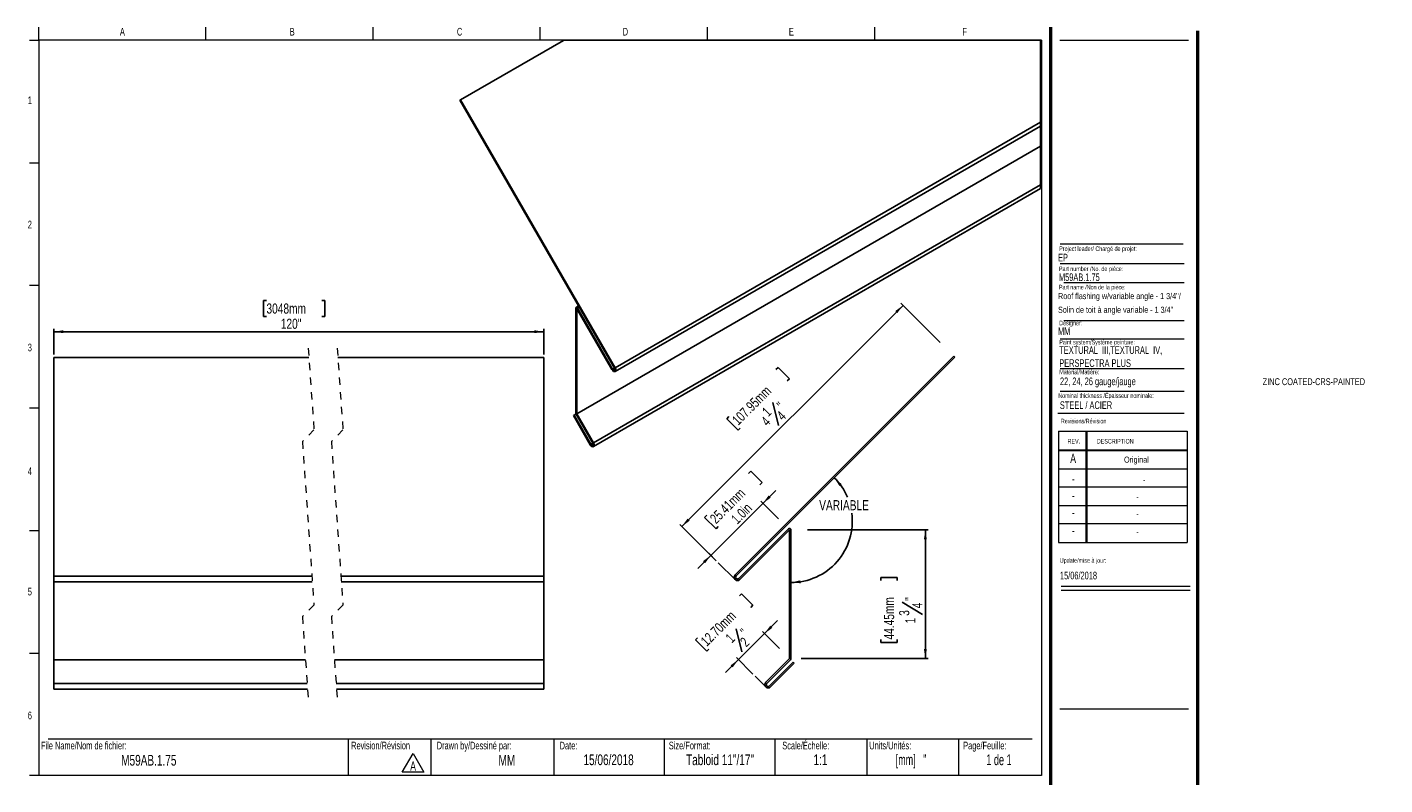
# Model space of a CAD drawing. Header units: inches. Extents: x 0.5 to 41.7, y 0.4 to 26.9.
import ezdxf

# ---------------------------------------------------------------- set-up
doc = ezdxf.new("R2010")
doc.units = ezdxf.units.IN
doc.header["$MEASUREMENT"] = 0
doc.linetypes.add('HIDDEN', pattern=[0.075, 0.05, -0.025])
doc.layers.add('FORMAT', color=7, linetype='Continuous')
doc.styles.add('SLDTEXTSTYLE0', font='TXT', dxfattribs={"width": 0.7})
doc.styles.add('SLDTEXTSTYLE1', font='TXT', dxfattribs={"width": 0.633333})
doc.styles.add('SLDTEXTSTYLE2', font='TXT', dxfattribs={"width": 0.625})
doc.styles.add('SLDTEXTSTYLE3', font='TXT', dxfattribs={"width": 0.75})
doc.dimstyles.new('SLDDIMSTYLE0', dxfattribs={"dimtxt": 0.137795, "dimasz": 0.13, "dimexe": 0, "dimexo": 0.0625, "dimgap": 0.034449, "dimtad": 1, "dimdec": 6, "dimrnd": 1e-09, "dimzin": 12, "dimdsep": 46, "dimlunit": 5, "dimtxsty": 'SLDTEXTSTYLE3', "dimsah": 1, "dimcen": 0.09, "dimadec": 0, "dimazin": 3, "dimtfac": 1, "dimtdec": 1, "dimtofl": 0, "dimtmove": 0, "dimatfit": 3, "dimfxl": 1, "dimfrac": 2, "dimtolj": 1, "dimtzin": 12, "dimarcsym": 0})
doc.dimstyles.new('SLDDIMSTYLE1', dxfattribs={"dimtxt": 0.137795, "dimasz": 0.13, "dimexe": 0, "dimexo": 0.0625, "dimgap": 0.034449, "dimtad": 1, "dimdec": 1, "dimrnd": 1e-09, "dimzin": 4, "dimdsep": 46, "dimlunit": 5, "dimtxsty": 'SLDTEXTSTYLE3', "dimsah": 1, "dimcen": 0.09, "dimadec": 0, "dimazin": 1, "dimtfac": 1, "dimtdec": 1, "dimtmove": 0, "dimatfit": 0, "dimfxl": 1, "dimfrac": 2, "dimtolj": 1, "dimtzin": 12, "dimarcsym": 0})
doc.dimstyles.new('SLDDIMSTYLE2', dxfattribs={"dimtxt": 0.137795, "dimasz": 0.13, "dimexe": 0, "dimexo": 0.0625, "dimgap": 0.034449, "dimtad": 1, "dimdec": 6, "dimrnd": 1e-09, "dimzin": 12, "dimdsep": 46, "dimlunit": 5, "dimtxsty": 'SLDTEXTSTYLE3', "dimsah": 1, "dimcen": 0.09, "dimadec": 0, "dimazin": 3, "dimtfac": 1, "dimtdec": 1, "dimtmove": 0, "dimatfit": 0, "dimfxl": 1, "dimfrac": 2, "dimtolj": 1, "dimtzin": 12, "dimarcsym": 0})
doc.dimstyles.new('SLDDIMSTYLE3', dxfattribs={"dimtxt": 0.137795, "dimasz": 0.13, "dimexe": 0, "dimexo": 0.0625, "dimgap": 0.034449, "dimtad": 0, "dimtih": 1, "dimtoh": 1, "dimdec": 4, "dimzin": 12, "dimdsep": 46, "dimlunit": 5, "dimtxsty": 'SLDTEXTSTYLE3', "dimsah": 1, "dimcen": 0.09, "dimazin": 3, "dimtfac": 1, "dimtofl": 0, "dimtmove": 0, "dimatfit": 3, "dimfxl": 1, "dimfrac": 2, "dimtolj": 1, "dimtzin": 12, "dimarcsym": 0})
doc.dimstyles.new('SLDDIMSTYLE4', dxfattribs={"dimtxt": 0.137795, "dimasz": 0.13, "dimexe": 0, "dimexo": 0.0625, "dimgap": 0.034449, "dimtad": 1, "dimdec": 1, "dimrnd": 1e-09, "dimzin": 12, "dimdsep": 46, "dimlunit": 5, "dimtxsty": 'SLDTEXTSTYLE3', "dimsah": 1, "dimcen": 0.09, "dimadec": 0, "dimazin": 3, "dimtfac": 1, "dimtdec": 1, "dimtofl": 0, "dimtmove": 0, "dimatfit": 3, "dimfxl": 1, "dimfrac": 2, "dimtolj": 1, "dimtzin": 12, "dimarcsym": 0})

# ---------------------------------------------------------------- blocks, each defined once
blk = doc.blocks.new('SW_NOTE_0')
at = {"color": 0, "linetype": 'Continuous', "lineweight": 0}
for p, q in [((-0.098, 0.015), (0.049, 0.269)), ((0.049, 0.269), (0.196, 0.015)), ((0.196, 0.015), (-0.098, 0.015))]:
    blk.add_line(p, q, dxfattribs=at)
at = {"color": 0, "linetype": 'Continuous', "lineweight": 0, "insert": (0.049, 0.161), "char_height": 0.125, "attachment_point": 2, "style": 'SLDTEXTSTYLE0'}
blk.add_mtext('A', dxfattribs=at)
blk = doc.blocks.new('SW_NOTE_1')
at = {"layer": 'FORMAT', "color": 0, "char_height": 0.10417, "attachment_point": 1, "style": 'SLDTEXTSTYLE0'}
for s, insert in [('TEXTURAL  III,TEXTURAL  IV,', (0, 0.134)), ('PERSPECTRA PLUS', (0, -0.044))]:
    blk.add_mtext(s, dxfattribs=dict(at, insert=insert))
blk = doc.blocks.new('_D')
at = {"layer": 'FORMAT'}
for p, q in [((12.37, 6.911), (9.365, 3.906)), ((12.873, 6.408), (12.342, 6.939)), ((10.643, 6.037), (10.673, 6.067)), ((10.673, 6.067), (10.828, 5.912)), ((10.828, 5.912), (10.798, 5.883)), ((10.601, 5.589), (10.679, 5.277)), ((10.004, 5.398), (9.974, 5.368)), ((9.974, 5.368), (10.129, 5.214)), ((10.129, 5.214), (10.158, 5.243)), ((9.831, 3.44), (9.337, 3.934))]:
    blk.add_line(p, q, dxfattribs=at)
for points in [[(12.37, 6.911), (12.264, 6.833), (12.292, 6.805)], [(9.365, 3.906), (9.471, 3.984), (9.442, 4.012)]]:
    blk.add_solid(points, dxfattribs=at)
at = {"layer": 'FORMAT', "attachment_point": 1, "rotation": 45, "style": 'SLDTEXTSTYLE3'}
for s, insert, char_height in [('107.95mm', (10.033, 5.369), 0.1378), ('"', (10.643, 5.574), 0.138), ('1', (10.442, 5.487), 0.138), ('4', (10.429, 5.356), 0.138), ('4', (10.64, 5.433), 0.138)]:
    blk.add_mtext(s, dxfattribs=dict(at, insert=insert, char_height=char_height))
blk = doc.blocks.new('_D_1')
at = {"layer": 'FORMAT'}
for p, q in [((10.272, 4.626), (10.301, 4.656)), ((10.301, 4.656), (10.456, 4.501)), ((10.456, 4.501), (10.426, 4.472)), ((10.678, 4.007), (10.438, 4.247)), ((10.466, 4.219), (10.642, 4.396)), ((10.466, 4.219), (9.758, 3.512)), ((9.704, 4.059), (9.674, 4.029)), ((9.674, 4.029), (9.829, 3.874)), ((9.829, 3.874), (9.859, 3.904)), ((9.758, 3.512), (9.582, 3.335)), ((9.831, 3.44), (9.731, 3.54))]:
    blk.add_line(p, q, dxfattribs=at)
for points in [[(10.466, 4.219), (10.572, 4.297), (10.543, 4.326)], [(9.758, 3.512), (9.652, 3.434), (9.681, 3.406)]]:
    blk.add_solid(points, dxfattribs=at)
at = {"layer": 'FORMAT', "char_height": 0.1378, "attachment_point": 1, "rotation": 45, "style": 'SLDTEXTSTYLE3'}
for s, insert in [('25.41mm', (9.733, 4.03)), ('1.0in', (10.02, 4.025))]:
    blk.add_mtext(s, dxfattribs=dict(at, insert=insert))
blk = doc.blocks.new('_D_2')
at = {"layer": 'FORMAT'}
for p, q in [((10.146, 2.96), (10.175, 2.99)), ((10.175, 2.99), (10.33, 2.835)), ((10.33, 2.835), (10.3, 2.805)), ((10.487, 2.448), (10.663, 2.625)), ((10.103, 2.512), (10.181, 2.2)), ((10.487, 2.448), (10.133, 2.095)), ((10.69, 2.246), (10.459, 2.476)), ((9.578, 2.393), (9.548, 2.363)), ((9.548, 2.363), (9.703, 2.208)), ((9.703, 2.208), (9.733, 2.238)), ((10.133, 2.095), (9.956, 1.918)), ((10.331, 1.897), (10.105, 2.123))]:
    blk.add_line(p, q, dxfattribs=at)
for points in [[(10.487, 2.448), (10.593, 2.526), (10.565, 2.555)], [(10.133, 2.095), (10.027, 2.017), (10.055, 1.989)]]:
    blk.add_solid(points, dxfattribs=at)
at = {"layer": 'FORMAT', "attachment_point": 1, "rotation": 45, "style": 'SLDTEXTSTYLE3'}
for s, insert, char_height in [('12.70mm', (9.607, 2.364), 0.1378), ('1', (9.945, 2.409), 0.138), ('"', (10.145, 2.496), 0.138), ('2', (10.143, 2.355), 0.138)]:
    blk.add_mtext(s, dxfattribs=dict(at, insert=insert, char_height=char_height))
blk = doc.blocks.new('_D_3')
at = {"layer": 'FORMAT'}
for p, q in [((11.073, 3.858), (12.713, 3.858)), ((12.674, 3.858), (12.674, 2.108)), ((12.07, 3.171), (12.07, 3.213)), ((12.07, 3.213), (12.289, 3.213)), ((12.289, 3.213), (12.289, 3.171)), ((12.358, 2.874), (12.633, 2.709)), ((12.07, 2.368), (12.07, 2.326)), ((12.07, 2.326), (12.289, 2.326)), ((12.289, 2.326), (12.289, 2.368)), ((10.984, 2.108), (12.713, 2.108))]:
    blk.add_line(p, q, dxfattribs=at)
for points in [[(12.674, 3.858), (12.654, 3.728), (12.694, 3.728)], [(12.674, 2.108), (12.694, 2.238), (12.654, 2.238)]]:
    blk.add_solid(points, dxfattribs=at)
at = {"layer": 'FORMAT', "attachment_point": 1, "rotation": 90, "style": 'SLDTEXTSTYLE3'}
for s, insert, char_height in [('44.45mm', (12.112, 2.368), 0.1378), ('"', (12.398, 2.894), 0.138), ('3', (12.318, 2.69), 0.138), ('4', (12.496, 2.792), 0.138), ('1', (12.4, 2.588), 0.138)]:
    blk.add_mtext(s, dxfattribs=dict(at, insert=insert, char_height=char_height))
blk = doc.blocks.new('_D_4')
at = {"layer": 'FORMAT'}
for start, end in [(23.0856, 45), (270, 7.4538)]:
    blk.add_arc((10.847, 3.977), 0.834, start, end, dxfattribs=at)
for points in [[(11.437, 4.566), (11.506, 4.455), (11.536, 4.481)], [(10.847, 3.143), (10.978, 3.133), (10.975, 3.173)]]:
    blk.add_solid(points, dxfattribs=at)
at = {"layer": 'FORMAT', "insert": (11.231, 4.263), "char_height": 0.1378, "attachment_point": 1, "style": 'SLDTEXTSTYLE3'}
blk.add_mtext('VARIABLE', dxfattribs=at)
blk = doc.blocks.new('_D_5')
at = {"layer": 'FORMAT'}
for p, q in [((3.719, 6.978), (3.677, 6.978)), ((3.677, 6.978), (3.677, 6.759)), ((4.471, 6.978), (4.513, 6.978)), ((4.513, 6.978), (4.513, 6.759)), ((3.677, 6.759), (3.719, 6.759)), ((4.513, 6.759), (4.471, 6.759)), ((0.829, 6.243), (0.829, 6.592)), ((7.489, 6.553), (0.829, 6.553)), ((7.489, 6.243), (7.489, 6.592))]:
    blk.add_line(p, q, dxfattribs=at)
for points in [[(0.829, 6.553), (0.959, 6.533), (0.959, 6.573)], [(7.489, 6.553), (7.359, 6.573), (7.359, 6.533)]]:
    blk.add_solid(points, dxfattribs=at)
at = {"layer": 'FORMAT', "char_height": 0.1378, "attachment_point": 1, "style": 'SLDTEXTSTYLE3'}
for s, insert in [('3048mm', (3.719, 6.937)), ('120"', (3.914, 6.73))]:
    blk.add_mtext(s, dxfattribs=dict(at, insert=insert))

msp = doc.modelspace()

# ---------------------------------------------------------------- linework, layer by layer
at = {"color": 7, "linetype": 'Continuous', "lineweight": 18}
for p, q in [((0.6262516, 10.5170732), (0.6262516, 10.6939449)), ((2.8970849, 10.5170732), (2.8970849, 10.6939449)), ((5.1679183, 10.5170732), (5.1679183, 10.6939449)), ((7.4387516, 10.5170732), (7.4387516, 10.6939449)), ((9.7095849, 10.6939449), (9.7095849, 10.5170732)), ((11.9804183, 10.6939449), (11.9804183, 10.5170732)), ((0.5012516, 10.5170732), (0.6262516, 10.5170732)), ((14.2512516, 10.5170732), (0.6262516, 10.5170732)), ((0.6262516, 10.5170732), (0.6262516, 0.5170732)), ((14.2512516, 10.5170732), (14.2512516, 0.5170732)), ((14.5012516, 10.5170732), (16.2512516, 10.5170732)), ((0.5012516, 8.8504065), (0.6262516, 8.8504065)), ((14.5052809, 7.4796461), (16.192868, 7.4796461)), ((14.5578273, 7.2228331), (16.192868, 7.2228331)), ((0.5012516, 7.1837398), (0.6262516, 7.1837398)), ((14.5578273, 6.7072972), (16.192868, 6.7072972)), ((14.5052809, 6.4574028), (16.192868, 6.4574028)), ((14.5052809, 6.0531641), (16.192868, 6.0531641)), ((14.5052809, 5.7453132), (16.192868, 5.7453132)), ((0.5012516, 5.5170732), (0.6262516, 5.5170732)), ((14.4754278, 5.446808), (16.192868, 5.446808)), ((14.4811999, 5.1987495), (16.2311999, 5.1987495)), ((14.4811999, 5.1987495), (14.4811999, 3.6887495)), ((14.8561999, 5.1987495), (14.8561999, 3.6887495)), ((14.8661999, 5.1987495), (14.8661999, 3.6887495)), ((16.2311999, 5.1987495), (16.2311999, 3.6887495)), ((14.4811999, 4.9487495), (16.2311999, 4.9487495)), ((14.4811999, 4.9387495), (16.2311999, 4.9387495)), ((14.4811999, 4.6887495), (16.2311999, 4.6887495)), ((16.2311999, 4.4387495), (14.4811999, 4.4387495)), ((14.4811999, 4.1887495), (16.2311999, 4.1887495)), ((16.2311999, 3.9387495), (14.4811999, 3.9387495)), ((0.5012516, 3.8504065), (0.6262516, 3.8504065)), ((14.4811999, 3.6887495), (16.2311999, 3.6887495)), ((14.5215385, 3.094666), (16.2715385, 3.094666)), ((14.5215385, 3.0386495), (16.2715385, 3.0386495)), ((0.5012516, 2.1837398), (0.6262516, 2.1837398)), ((0.7512516, 1.0170732), (14.1262516, 1.0170732)), ((4.8316802, 1.0170732), (4.8316802, 0.5170732)), ((5.9539324, 1.0170732), (5.9539324, 0.5170732)), ((7.6262516, 1.0170732), (7.6262516, 0.5170732)), ((9.1262516, 1.0170732), (9.1262516, 0.5170732)), ((10.6262516, 1.0170732), (10.6262516, 0.5170732)), ((11.8762516, 1.0170732), (11.8762516, 0.5170732)), ((13.1262516, 1.0170732), (13.1262516, 0.5170732)), ((0.6262516, 0.5170732), (0.5012516, 0.5170732)), ((14.2512516, 0.5170732), (0.6262516, 0.5170732))]:
    msp.add_line(p, q, dxfattribs=at)
at = {"color": 7, "linetype": 'Continuous', "lineweight": 50}
for p, q in [((14.3762516, 10.6939449), (14.3762516, 0.3920732)), ((16.3762516, 0.3920732), (16.3762516, 10.6420732))]:
    msp.add_line(p, q, dxfattribs=at)
at = {"color": 7, "linetype": 'Continuous', "lineweight": 25}
for p, q in [((6.3566183, 9.7054771), (7.7543613, 10.5123761)), ((6.346617, 9.699702), (6.3566183, 9.7054771)), ((6.346617, 9.699702), (8.4491168, 6.0580647)), ((6.3566183, 9.7054771), (8.4591182, 6.0638398)), ((8.4591135, 6.0118758), (14.2408204, 9.3495834)), ((8.4591182, 6.0638398), (14.2408204, 9.401545)), ((7.9364465, 5.4362569), (14.2408204, 9.075693)), ((8.1639438, 4.9902499), (14.2408204, 8.4983563)), ((8.1639485, 5.0422162), (14.2408204, 8.5503203)), ((7.9223056, 6.8733671), (7.9223056, 5.4444208)), ((7.9614523, 6.9027306), (7.9264498, 6.8825237)), ((8.414119, 6.0378531), (7.9364465, 6.8652031)), ((7.9364465, 6.8652031), (7.9364465, 5.4362569)), ((8.4241157, 6.0436282), (7.9464479, 6.8709782)), ((0.8292015, 6.2034337), (4.2951459, 6.2034337)), ((0.8292015, 6.2034337), (0.8292015, 3.2300496)), ((4.6888486, 6.2034337), (7.4890091, 6.2034337)), ((7.4890091, 6.2034337), (7.4890091, 3.2300496)), ((13.0614064, 6.219471), (10.0880224, 3.2460869)), ((13.0755486, 6.2053288), (10.1021645, 3.2319448)), ((13.0755486, 6.2053288), (13.0614064, 6.219471)), ((7.8901473, 5.4125183), (7.9001487, 5.4182933)), ((8.1189493, 5.0162295), (7.8901473, 5.4125183)), ((7.9001487, 5.4182933), (7.9252342, 5.4327768)), ((8.128946, 5.0220046), (7.9001487, 5.4182933)), ((7.9264451, 5.4304818), (8.1539471, 5.0364411)), ((7.9364465, 5.4362569), (8.1639485, 5.0422162)), ((10.1375199, 3.1965895), (10.8130479, 3.8721175)), ((10.151662, 3.1824473), (10.8271901, 3.8579754)), ((10.8271901, 3.8579754), (10.8271901, 2.1079754)), ((10.8471901, 3.8579754), (10.8471901, 2.1079754)), ((0.8292015, 3.2300496), (0.8292015, 3.1532298)), ((0.8292015, 3.2300496), (4.3371883, 3.2300496)), ((0.8292015, 3.1532298), (4.3426325, 3.1532298)), ((0.8292015, 3.1532298), (0.8292015, 2.091938)), ((4.730891, 3.2300496), (7.4890091, 3.2300496)), ((4.7363305, 3.1532298), (7.4890091, 3.1532298)), ((7.4890091, 3.2300496), (7.4890091, 3.1532298)), ((7.4890091, 3.1532298), (7.4890091, 2.091938)), ((0.8292015, 2.091938), (4.249194, 2.091938)), ((0.8292015, 2.091938), (0.8292015, 1.7702045)), ((4.642892, 2.091938), (7.4890091, 2.091938)), ((7.4890091, 2.091938), (7.4890091, 1.7702045)), ((10.8271901, 2.1079754), (10.5054565, 1.7862418)), ((10.8413322, 2.0938332), (10.5195986, 1.7720997)), ((10.554954, 1.7367443), (10.8785231, 2.0603134)), ((10.5690961, 1.7226022), (10.8926652, 2.0461713)), ((10.8926652, 2.0461713), (10.8785231, 2.0603134)), ((0.8292015, 1.7702045), (4.2719892, 1.7702045)), ((0.8292015, 1.7702045), (0.8292015, 1.6933846)), ((0.8292015, 1.6933846), (4.2774334, 1.6933846)), ((4.6656872, 1.7702045), (7.4890091, 1.7702045)), ((4.6711314, 1.6933846), (7.4890091, 1.6933846)), ((7.4890091, 1.7702045), (7.4890091, 1.6933846))]:
    msp.add_line(p, q, dxfattribs=at)
at = {"color": 8, "linetype": 'Continuous', "lineweight": 25}
for p, q in [((7.9464479, 6.8709782), (7.971449, 6.8854124)), ((8.4241157, 6.0436282), (8.4491215, 6.0580624)), ((8.128946, 5.0220046), (8.1539471, 5.0364364))]:
    msp.add_line(p, q, dxfattribs=at)
at = {"color": 7, "linetype": 'HIDDEN', "lineweight": 18}
for p, q in [((4.2862887, 6.3284336), (4.3650289, 5.2171616)), ((4.6799895, 6.3284336), (4.7587297, 5.2171616)), ((4.3650289, 5.2171616), (4.2075486, 5.0596812)), ((4.7587297, 5.2171616), (4.6012494, 5.0596812)), ((4.2075486, 5.0596812), (4.3650289, 2.8371371)), ((4.6012494, 5.0596812), (4.7587297, 2.8371371)), ((4.3650289, 2.8371371), (4.2075486, 2.6796568)), ((4.7587297, 2.8371371), (4.6012494, 2.6796568)), ((4.2075486, 2.6796568), (4.2862887, 1.5683847)), ((4.6012494, 2.6796568), (4.6799895, 1.5683847))]:
    msp.add_line(p, q, dxfattribs=at)
at = {"color": 7, "linetype": 'Continuous', "lineweight": 18, "flags": 128}
msp.add_lwpolyline([(14.2408204, 8.4983563), (14.2408204, 8.5503203), (14.2408204, 9.075693), (14.2408204, 9.3495834), (14.2408204, 9.401545), (14.2408204, 10.5123761), (7.7543613, 10.5123761)], dxfattribs=at)
at = {"color": 7, "linetype": 'Continuous', "lineweight": 25, "flags": 128}
for points in [[(7.9464479, 6.8709782), (7.9431156, 6.8757583), (7.9392061, 6.8796279), (7.935062, 6.8822562), (7.9310351, 6.8834154), (7.9274776, 6.8830071), (7.9246898, 6.8810641), (7.9229158, 6.8777577), (7.9223056, 6.8733671)], [(8.4591182, 6.0638398), (8.4660173, 6.047939), (8.4684391, 6.0324793), (8.4660173, 6.0198145), (8.4591182, 6.0118758), (8.448793, 6.0098694), (8.4366186, 6.0141028), (8.4244396, 6.0239305), (8.414119, 6.0378531)], [(8.4491168, 6.0580647), (8.4529512, 6.049232), (8.4542935, 6.0406433), (8.4529512, 6.033608), (8.4491168, 6.0291964), (8.4433816, 6.0280817), (8.4366186, 6.030433), (8.4298509, 6.0358937), (8.4241157, 6.0436282)], [(8.1639485, 5.0422162), (8.1708429, 5.026313), (8.1732647, 5.0108534), (8.1708429, 4.9981909), (8.1639485, 4.9902522), (8.1536233, 4.9882458), (8.1414489, 4.9924792), (8.1292699, 5.0023045), (8.1189493, 5.0162295)], [(8.1539471, 5.0364411), (8.1577815, 5.027606), (8.1591238, 5.0190173), (8.1577815, 5.0119821), (8.1539471, 5.0075727), (8.1482119, 5.0064581), (8.1414489, 5.0088094), (8.1346812, 5.0142677), (8.128946, 5.0220046)]]:
    msp.add_lwpolyline(points, dxfattribs=at)
at = {"color": 7, "linetype": 'Continuous', "lineweight": 25}
for centre, radius, start, end in [((7.9511996, 5.4454173), 0.0289112, 181.97520018, 211.10444783), ((10.8271901, 3.8579754), 0.02, 0, 135), ((10.1198422, 3.2142671), 0.045, 135, 315), ((10.1198422, 3.2142671), 0.025, 135, 315), ((10.8271901, 2.1079754), 0.02, 315, 0), ((10.5372763, 1.754422), 0.045, 135, 315), ((10.5372763, 1.754422), 0.025, 135, 315)]:
    msp.add_arc(centre, radius, start, end, dxfattribs=at)
at = {"layer": 'FORMAT', "color": 250, "lineweight": 18, "true_color": 0x454545}
msp.add_line((14.5052809, 7.7477891), (16.1756542, 7.7477891), dxfattribs=at)
at = {"layer": 'FORMAT', "lineweight": 18}
for p, q in [((10.0880224, 3.1824473), (9.8585933, 3.4118764)), ((10.5054565, 1.7226022), (10.3593134, 1.8687452)), ((14.5012516, 1.4265536), (16.2512516, 1.4265536))]:
    msp.add_line(p, q, dxfattribs=at)

# ---------------------------------------------------------------- block references
at = {"color": 7, "linetype": 'Continuous', "lineweight": 0}
msp.add_blockref('SW_NOTE_0', (5.6629239, 0.5500403), dxfattribs=at)
at = {"layer": 'FORMAT'}
msp.add_blockref('SW_NOTE_1', (14.4936793, 6.2219515), dxfattribs=at)

# ---------------------------------------------------------------- texts
at = {"color": 7, "linetype": 'Continuous', "lineweight": 0}
for s, insert, char_height, attachment_point, style in [('A', (1.7614258, 10.6839024), 0.1041667, 2, 'SLDTEXTSTYLE0'), ('B', (4.0695891, 10.6839024), 0.1041667, 2, 'SLDTEXTSTYLE0'), ('C', (6.3441318, 10.6839024), 0.1041667, 2, 'SLDTEXTSTYLE0'), ('D', (8.5974733, 10.6839024), 0.1041667, 2, 'SLDTEXTSTYLE0'), ('E', (10.8526565, 10.6839024), 0.1041667, 2, 'SLDTEXTSTYLE0'), ('F', (13.2074254, 10.6839024), 0.1041667, 2, 'SLDTEXTSTYLE0'), ('1', (0.5037246, 9.7518248), 0.1041667, 2, 'SLDTEXTSTYLE0'), ('2', (0.5037246, 8.0618626), 0.1041667, 2, 'SLDTEXTSTYLE0'), ('EP', (14.4770103, 7.6126145), 0.10416667, 1, 'SLDTEXTSTYLE0'), ('Project leader/ Chargé de projet:', (14.4927736, 7.7128037), 0.0625, 1, 'SLDTEXTSTYLE0'), ('Part number /No. de pièce:', (14.4892638, 7.4395042), 0.0625, 1, 'SLDTEXTSTYLE0'), ('M59AB.1.75', (14.4892638, 7.3462932), 0.10416667, 1, 'SLDTEXTSTYLE0'), ('Designer:', (14.4927736, 6.7027068), 0.0625, 1, 'SLDTEXTSTYLE0'), ('MM', (14.4770103, 6.6115619), 0.10416667, 1, 'SLDTEXTSTYLE0'), ('3', (0.5037246, 6.3910002), 0.1041667, 2, 'SLDTEXTSTYLE0'), ('Paint system/Système peinture:', (14.4936793, 6.4423393), 0.0625, 1, 'SLDTEXTSTYLE0'), ('ZINC COATED-CRS-PAINTED', (17.2579034, 5.920721), 0.09375, 1, 'SLDTEXTSTYLE0'), ('Nominal thickness /Épaisseur nominale:', (14.4802784, 5.7152135), 0.0625, 1, 'SLDTEXTSTYLE0'), ('STEEL / ACIER', (14.5019361, 5.6065758), 0.104166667, 1, 'SLDTEXTSTYLE0'), ('Revisions/Révision', (14.5156012, 5.3694188), 0.0625, 1, 'SLDTEXTSTYLE0'), ('REV.', (14.6062312, 5.0951297), 0.0625, 1, 'SLDTEXTSTYLE0'), ('DESCRIPTION', (15.0041424, 5.0951297), 0.0625, 1, 'SLDTEXTSTYLE0'), ('A', (14.6820414, 4.8942809), 0.125, 2, 'SLDTEXTSTYLE0'), ('Original', (15.5419694, 4.8554617), 0.08333333, 2, 'SLDTEXTSTYLE0'), ('4', (0.5037246, 4.7085424), 0.1041667, 2, 'SLDTEXTSTYLE0'), ('-', (14.6833579, 4.6174037), 0.125, 2, 'SLDTEXTSTYLE0'), ('-', (15.6471739, 4.5785845), 0.0833333, 2, 'SLDTEXTSTYLE0'), ('-', (14.6833579, 4.3881653), 0.125, 2, 'SLDTEXTSTYLE0'), ('-', (15.5556728, 4.3493461), 0.0833333, 2, 'SLDTEXTSTYLE0'), ('-', (14.6833579, 4.1569001), 0.125, 2, 'SLDTEXTSTYLE0'), ('-', (15.5556728, 4.118081), 0.0833333, 2, 'SLDTEXTSTYLE0'), ('-', (14.6833579, 3.9142956), 0.125, 2, 'SLDTEXTSTYLE0'), ('-', (15.5556728, 3.8754764), 0.0833333, 2, 'SLDTEXTSTYLE0'), ('Update/mise à jour:', (14.5009021, 3.4746831), 0.0625, 1, 'SLDTEXTSTYLE0'), ('15/06/2018', (14.5029298, 3.2903145), 0.10416667, 1, 'SLDTEXTSTYLE0'), ('5', (0.5037246, 3.0715769), 0.1041667, 2, 'SLDTEXTSTYLE0'), ('6', (0.5037246, 1.3878409), 0.1041667, 2, 'SLDTEXTSTYLE0'), ('File Name/Nom de fichier:', (0.6549319, 0.9786785), 0.104166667, 1, 'SLDTEXTSTYLE0'), ('Revision/Révision', (4.8700984, 0.9786785), 0.104166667, 1, 'SLDTEXTSTYLE0'), ('Drawn by/Dessiné par:', (6.0332993, 0.9786785), 0.104166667, 1, 'SLDTEXTSTYLE0'), ('Date:', (7.7035091, 0.9786785), 0.10416667, 1, 'SLDTEXTSTYLE0'), ('Size/Format:', (9.1875093, 0.9786785), 0.104166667, 1, 'SLDTEXTSTYLE0'), ('Scale/Échelle:', (10.7293877, 0.9786785), 0.104166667, 1, 'SLDTEXTSTYLE0'), ('Units/Unités:', (11.9111167, 0.9786785), 0.104166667, 1, 'SLDTEXTSTYLE0'), ('Page/Feuille:', (13.1879976, 0.9786785), 0.104166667, 1, 'SLDTEXTSTYLE0'), ('M59AB.1.75', (2.1203811, 0.7993968), 0.14583333, 2, 'SLDTEXTSTYLE0'), ('MM', (6.9863934, 0.7993968), 0.14583333, 2, 'SLDTEXTSTYLE0'), ('15/06/2018', (8.3687858, 0.805962), 0.14583333, 2, 'SLDTEXTSTYLE0'), ('Tabloid 11"/17"', (9.8831067, 0.805962), 0.145833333, 2, 'SLDTEXTSTYLE0'), ('1:1', (11.2474421, 0.805962), 0.14583333, 2, 'SLDTEXTSTYLE0'), ('[mm]   "', (12.4789981, 0.805962), 0.14583333, 2, 'SLDTEXTSTYLE2'), ('1 de 1', (13.6742198, 0.805962), 0.14583333, 2, 'SLDTEXTSTYLE1')]:
    msp.add_mtext(s, dxfattribs=dict(at, insert=insert, char_height=char_height, attachment_point=attachment_point, style=style))
at = {"layer": 'FORMAT', "attachment_point": 1, "style": 'SLDTEXTSTYLE0'}
for s, insert, char_height in [('Part name /Non de la pièce:', (14.4892638, 7.1904184), 0.0625), ("Roof flashing w/variable angle - 1 3/4''/", (14.4770103, 7.0794078), 0.083333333), ("Solin de toit à angle variable - 1 3/4''", (14.4770103, 6.8931487), 0.083333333), ('Material/Matière:', (14.4936793, 6.0368173), 0.0625), ('22, 24, 26 gauge/jauge', (14.503118, 5.9304258), 0.104166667)]:
    msp.add_mtext(s, dxfattribs=dict(at, insert=insert, char_height=char_height))

# ---------------------------------------------------------------- dimensions: what is measured, and where the dimension line sits
at = {"layer": 'FORMAT'}
dim = msp.add_linear_dim(base=(0.8292034, 6.5527167), p1=(7.4890071, 6.2034336), p2=(0.8292034, 6.2034336), text='120"', dimstyle='SLDDIMSTYLE4', dxfattribs=at)
dim.commit()
dim.dimension.update_dxf_attribs({"geometry": '_D_5', "text_midpoint": (4.095124, 6.5527167), "dimtype": 160})
for base, p1, p2, angle, dimstyle, picture, middle in [((9.3646207, 3.905849), (13.0755486, 6.2053288), (9.8585933, 3.4118764), 45, 'SLDDIMSTYLE0', '_D', (10.7500307, 5.291259)), ((9.7583397, 3.5121301), (10.8271901, 3.8579754), (9.8585933, 3.4118764), 45, 'SLDDIMSTYLE1', '_D_1', (10.2882002, 4.0419906)), ((12.6735916, 2.1079754), (10.8271901, 3.8579754), (10.8271901, 2.1079754), 90, 'SLDDIMSTYLE0', '_D_3', (12.6735916, 2.7692116)), ((10.1331651, 2.0948936), (10.8271901, 2.1079754), (10.3593134, 1.8687452), 45, 'SLDDIMSTYLE2', '_D_2', (10.2882002, 2.2499287))]:
    dim = msp.add_linear_dim(base=base, p1=p1, p2=p2, angle=angle, dimstyle=dimstyle, dxfattribs=at)
    dim.commit()
    dim.dimension.update_dxf_attribs({"geometry": picture, "text_midpoint": middle, "dimtype": 160})
dim = msp.add_angular_dim_2l(base=(11.4737894, 3.4270106), line1=((10.1021645, 3.2319448), (13.0755486, 6.2053288)), line2=((10.8471901, 2.1079754), (10.8471901, 3.8579754)), text='VARIABLE', dimstyle='SLDDIMSTYLE3', dxfattribs=at)
dim.commit()
dim.dimension.update_dxf_attribs({"geometry": '_D_4', "text_midpoint": (11.6520273, 4.1945009), "dimtype": 162})

doc.saveas('drawing.dxf')
